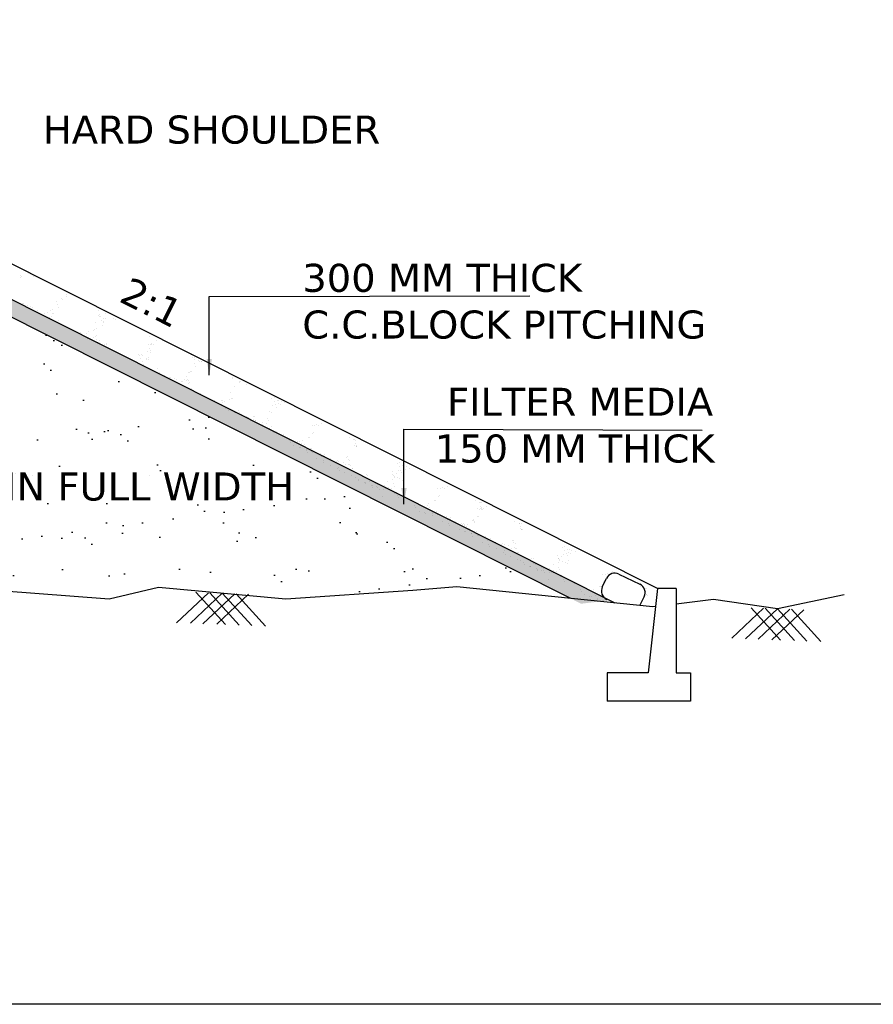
# Model space of a CAD drawing. Header units: feet. Extents: x -7746059455 to -3872629402, y -13315170765 to -6657188523.
# Tile 49 of 52: x -3872700662 to -3872692801, y -6657284339 to -6657275271. Entities that reach past the tile are written whole.
import ezdxf

# ---------------------------------------------------------------- set-up
doc = ezdxf.new("R2010")
doc.units = ezdxf.units.FT
doc.header["$MEASUREMENT"] = 0
doc.layers.add('CHNGE', color=7, linetype='Continuous')
doc.layers.add('TEX', color=6, linetype='Continuous')
doc.styles.get("Standard").update_dxf_attribs({"font": 'verdana.ttf', "height": 264})
doc.dimstyles.new('Copy of ISO-25--------4', dxfattribs={"dimtxt": 200, "dimasz": 150, "dimexe": 300, "dimexo": 300, "dimgap": 0.02, "dimtad": 0, "dimtih": 1, "dimtoh": 1, "dimdec": 0, "dimlfac": 4, "dimdsep": 46, "dimtxsty": 'Standard', "dimcen": 150, "dimclrd": 1, "dimclre": 1, "dimclrt": 1, "dimadec": 0, "dimazin": 0, "dimtfac": 1, "dimtdec": 0, "dimtmove": 2, "dimatfit": 3, "dimfxl": 300, "dimarcsym": 0})

msp = doc.modelspace()

# ---------------------------------------------------------------- hatches: boundary and pattern name
at = {"layer": 'CHNGE'}
h = msp.add_hatch(dxfattribs=at)
h.set_pattern_fill('AR-SAND', color=256, scale=345.31314, style=0)
h.set_pattern_definition([(37.5, (-3870438663.1, -6672936895.36), (-21.752434, 665.357566), [0, -524.875973, 0, -587.032338, 0, -561.133853]), (7.5, (-3870438663.1, -6672936895.4), (611.12715, 974.52412), [0, -283.156775, 0, -473.079002, 0, -181.289399]), (327.5, (-3870439087.8, -6672936895.36), (1075.354106, 1.954146), [0, -172.65657, 0, -621.563652, 0, -811.48588]), (317.5, (-3870439087.8, -6672936895.4), (1038.05502, 303.072905), [0, -86.328285, 0, -407.469506, 0, -466.17274])])
h.paths.add_polyline_path([(-3872704481.869979, -6657280462.655172), (-3872704368.311886, -6657280474.862944), (-3872704289.570938, -6657280514.171195), (-3872703265.062861, -6657280471.014459), (-3872702199.297118, -6657280513.023633), (-3872702173.464491, -6657280489.421834), (-3872702153.71806, -6657280514.820216), (-3872701476.230677, -6657280541.524663), (-3872701282.229813, -6657280483.416476), (-3872701169.038592, -6657280507.483094), (-3872699838.318086, -6657280605.943777), (-3872699382.314722, -6657280499.771447), (-3872698210.857769, -6657280605.943777), (-3872697208.348921, -6657280540.055998), (-3872697200.339897, -6657280532.738605), (-3872697195.316772, -6657280539.199488), (-3872697041.753202, -6657280529.106844), (-3872696636.652185, -6657280494.23947), (-3872695587.481674, -6657280601.347778), (-3872701898.854949, -6657277428.428459), (-3872702867.307646, -6657277399.374878), (-3872702867.307646, -6657277368.961904), (-3872706104.618336, -6657277271.842581), (-3872709341.929028, -6657277368.961904), (-3872709341.929028, -6657277399.374878), (-3872710310.381724, -6657277428.428459), (-3872716717.286203, -6657280649.37422), (-3872716477.21752, -6657280678.604572), (-3872714671.284523, -6657280494.23947), (-3872714266.183509, -6657280529.106844), (-3872713097.078939, -6657280605.943777), (-3872711925.621986, -6657280499.771447), (-3872711469.618623, -6657280605.943777), (-3872710138.898115, -6657280507.483094), (-3872710025.706895, -6657280483.416476), (-3872709831.706032, -6657280541.524663), (-3872709644.904839, -6657280534.161542), (-3872709634.523753, -6657280524.676933), (-3872709627.677707, -6657280533.482502), (-3872708042.873848, -6657280471.014459), (-3872707018.365771, -6657280514.171195), (-3872706939.624823, -6657280474.862944), (-3872706826.066729, -6657280462.655172), (-3872705653.968354, -6657280509.371883)])
h.paths.add_polyline_path([(-3872707500.292832, -6657279492.748817), (-3872704345.233642, -6657279492.748817), (-3872704345.233642, -6657279754.47228), (-3872707500.292832, -6657279754.47228)], flags=24)
h.paths.add_polyline_path([(-3872707956.570441, -6657277485.917349), (-3872703437.686174, -6657277485.917349), (-3872703437.686174, -6657277787.350577), (-3872707956.570441, -6657277787.350577)], flags=24)
h.paths.add_polyline_path([(-3872707945.438535, -6657277795.496443), (-3872703652.987074, -6657277795.496443), (-3872703652.987074, -6657278101.286542), (-3872707945.438535, -6657278101.286542)], flags=24)
h.paths.add_polyline_path([(-3872707956.570441, -6657278210.542853), (-3872703749.015718, -6657278210.542853), (-3872703749.015718, -6657278511.976078), (-3872707956.570441, -6657278511.976078)], flags=24)
h.paths.add_polyline_path([(-3872707956.570441, -6657278586.8825), (-3872703624.907139, -6657278586.8825), (-3872703624.907139, -6657278849.850778), (-3872707956.570441, -6657278849.850778)], flags=24)
h = msp.add_hatch(dxfattribs=at)
h.set_pattern_fill('AR-SAND', color=256, scale=86.328285, style=0)
h.set_pattern_definition([(142.5, (-3874973546.15, -6672936895.36), (5.4381086, 166.3393916), [0, -131.2189933, 0, -146.7580846, 0, -140.2834632]), (172.5, (-3874973546.15, -6672936895.36), (-152.781788, 243.63103), [0, -70.7891938, 0, -118.2697505, 0, -45.3223497]), (212.5, (-3874973439.96, -6672936895.36), (-268.8385264, 0.4885364), [0, -43.1641425, 0, -155.3909131, 0, -202.8714699]), (222.5, (-3874973439.96, -6672936895.36), (-259.5137545, 75.7682264), [0, -21.5820713, 0, -101.8673764, 0, -116.5431848])])
h.paths.add_polyline_path([(-3872701898.854949, -6657277428.428459), (-3872702867.307646, -6657277399.374878), (-3872702867.307646, -6657277252.550772), (-3872701861.971327, -6657277282.710858), (-3872695228.9191, -6657280617.347972), (-3872695491.950469, -6657280649.37422)])

# ---------------------------------------------------------------- linework, layer by layer
at = {"layer": 'CHNGE', "color": 31}
for p, q in [((-3872694787.817161, -6657280510.583101), (-3872701788.204084, -6657276991.275665)), ((-3872695177.48926, -6657280643.203326), (-3872701889.785359, -6657277268.727909)), ((-3872695587.481674, -6657280601.347791), (-3872701898.854949, -6657277428.42847)), ((-3872700582.247344, -6657277610.537933), (-3872700582.247344, -6657277610.537933)), ((-3872700536.745611, -6657277635.496958), (-3872700536.745611, -6657277635.496958)), ((-3872700274.141845, -6657277834.999178), (-3872700274.141845, -6657277834.999178)), ((-3872700263.766978, -6657277847.807693), (-3872700263.766978, -6657277847.807693)), ((-3872700234.505908, -6657277799.31869), (-3872700234.505908, -6657277799.31869)), ((-3872700226.235559, -6657277820.416797), (-3872700226.235559, -6657277820.416797)), ((-3872700559.667078, -6657277913.725766), (-3872700559.667078, -6657277913.725766)), ((-3872700542.110404, -6657277925.415132), (-3872700542.110404, -6657277925.415132)), ((-3872700358.07015, -6657277937.692209), (-3872700358.07015, -6657277937.692209)), ((-3872700325.36036, -6657277866.38963), (-3872700325.36036, -6657277866.38963)), ((-3872700317.139392, -6657277892.120254), (-3872700317.139392, -6657277892.120254)), ((-3872700304.221893, -6657277925.073491), (-3872700304.221893, -6657277925.073491)), ((-3872700496.510664, -6657277948.46032), (-3872700496.510664, -6657277948.46032)), ((-3872700432.193091, -6657277975.51259), (-3872700432.193091, -6657277975.51259)), ((-3872700408.437053, -6657277962.819036), (-3872700408.437053, -6657277962.819036)), ((-3872700386.855378, -6657278017.875052), (-3872700386.855378, -6657278017.875052)), ((-3872700378.699075, -6657277950.14027), (-3872700378.699075, -6657277950.14027)), ((-3872700368.55286, -6657278007.046192), (-3872700368.55286, -6657278007.046192)), ((-3872700361.263278, -6657277976.270815), (-3872700361.263278, -6657277976.270815)), ((-3872700351.035582, -6657277979.711837), (-3872700351.035582, -6657277979.711837)), ((-3872699936.913357, -6657277951.285292), (-3872699936.913357, -6657277951.285292)), ((-3872699935.889604, -6657277997.423776), (-3872699935.889604, -6657277997.423776)), ((-3872699925.661907, -6657278000.864798), (-3872699925.661907, -6657278000.864798)), ((-3872699923.995857, -6657277984.238523), (-3872699923.995857, -6657277984.238523)), ((-3872699915.725509, -6657278005.336634), (-3872699915.725509, -6657278005.336634)), ((-3872699891.913407, -6657278021.64004), (-3872699891.913407, -6657278021.64004)), ((-3872699870.432335, -6657278019.446321), (-3872699870.432335, -6657278019.446321)), ((-3872699868.050949, -6657277981.023581), (-3872699868.050949, -6657277981.023581)), ((-3872699799.832468, -6657278018.209903), (-3872699799.832468, -6657278018.209903)), ((-3872699780.882889, -6657278028.539437), (-3872699780.882889, -6657278028.539437)), ((-3872700305.396446, -6657278041.780753), (-3872700305.396446, -6657278041.780753)), ((-3872699966.036348, -6657278059.460426), (-3872699966.036348, -6657278059.460426)), ((-3872699954.609993, -6657278113.085875), (-3872699954.609993, -6657278113.085875)), ((-3872699911.304814, -6657278039.937019), (-3872699911.304814, -6657278039.937019)), ((-3872699901.718771, -6657278086.51269), (-3872699901.718771, -6657278086.51269)), ((-3872699894.143836, -6657278060.392653), (-3872699894.143836, -6657278060.392653)), ((-3872699892.355238, -6657278050.266557), (-3872699892.355238, -6657278050.266557)), ((-3872700097.927001, -6657278147.738873), (-3872700097.927001, -6657278147.738873)), ((-3872700049.964653, -6657278162.153456), (-3872700049.964653, -6657278162.153456)), ((-3872700038.787651, -6657278206.725431), (-3872700038.787651, -6657278206.725431)), ((-3872700026.236913, -6657278142.269602), (-3872700026.236913, -6657278142.269602)), ((-3872699986.324421, -6657278193.687059), (-3872699986.324421, -6657278193.687059)), ((-3872699985.441494, -6657278131.091434), (-3872699985.441494, -6657278131.091434)), ((-3872699975.841712, -6657278124.333071), (-3872699975.841712, -6657278124.333071)), ((-3872699963.859821, -6657278186.147449), (-3872699963.859821, -6657278186.147449)), ((-3872699958.018429, -6657278179.455924), (-3872699958.018429, -6657278179.455924)), ((-3872699515.62657, -6657278133.123737), (-3872699515.62657, -6657278133.123737)), ((-3872699496.676992, -6657278143.45327), (-3872699496.676992, -6657278143.45327)), ((-3872699464.866566, -6657278192.395515), (-3872699464.866566, -6657278192.395515)), ((-3872699407.613971, -6657278192.002077), (-3872699407.613971, -6657278192.002077)), ((-3872699990.512915, -6657278222.967059), (-3872699990.512915, -6657278222.967059)), ((-3872699980.285217, -6657278226.408085), (-3872699980.285217, -6657278226.408085)), ((-3872699950.942324, -6657278219.100687), (-3872699950.942324, -6657278219.100687)), ((-3872699942.671975, -6657278240.198797), (-3872699942.671975, -6657278240.198797)), ((-3872699925.055646, -6657278244.989605), (-3872699925.055646, -6657278244.989605)), ((-3872699923.168007, -6657278228.421617), (-3872699923.168007, -6657278228.421617)), ((-3872699876.78091, -6657278261.231234), (-3872699876.78091, -6657278261.231234)), ((-3872699866.553214, -6657278264.672254), (-3872699866.553214, -6657278264.672254)), ((-3872699858.850431, -6657278255.473886), (-3872699858.850431, -6657278255.473886)), ((-3872699475.833092, -6657278264.950456), (-3872699475.833092, -6657278264.950456)), ((-3872699475.658967, -6657278264.161658), (-3872699475.658967, -6657278264.161658)), ((-3872699462.741474, -6657278297.114894), (-3872699462.741474, -6657278297.114894)), ((-3872699457.164424, -6657278262.969185), (-3872699457.164424, -6657278262.969185)), ((-3872699450.867839, -6657278250.915519), (-3872699450.867839, -6657278250.915519)), ((-3872699446.936727, -6657278266.410211), (-3872699446.936727, -6657278266.410211)), ((-3872699431.918259, -6657278261.245055), (-3872699431.918259, -6657278261.245055)), ((-3872699401.710152, -6657278227.130073), (-3872699401.710152, -6657278227.130073)), ((-3872699565.799934, -6657278353.248101), (-3872699565.799934, -6657278353.248101)), ((-3872699559.7614, -6657278367.643488), (-3872699559.7614, -6657278367.643488)), ((-3872699545.374957, -6657278389.91646), (-3872699545.374957, -6657278389.91646)), ((-3872699541.342084, -6657278356.608744), (-3872699541.342084, -6657278356.608744)), ((-3872699531.114385, -6657278360.049766), (-3872699531.114385, -6657278360.049766)), ((-3872699497.581452, -6657278390.434422), (-3872699497.581452, -6657278390.434422)), ((-3872699485.638457, -6657278329.823105), (-3872699485.638457, -6657278329.823105)), ((-3872699475.884814, -6657278378.63129), (-3872699475.884814, -6657278378.63129)), ((-3872699454.471123, -6657278318.213003), (-3872699454.471123, -6657278318.213003)), ((-3872699454.327586, -6657278331.520983), (-3872699454.327586, -6657278331.520983)), ((-3872699082.515436, -6657278356.279933), (-3872699082.515436, -6657278356.279933)), ((-3872699074.245086, -6657278377.378044), (-3872699074.245086, -6657278377.378044)), ((-3872699055.151811, -6657278384.131411), (-3872699055.151811, -6657278384.131411)), ((-3872699532.457457, -6657278422.869694), (-3872699532.457457, -6657278422.869694)), ((-3872699524.18711, -6657278443.967802), (-3872699524.18711, -6657278443.967802)), ((-3872699496.121169, -6657278399.177092), (-3872699496.121169, -6657278399.177092)), ((-3872699478.631874, -6657278400.763956), (-3872699478.631874, -6657278400.763956)), ((-3872699390.119931, -6657278482.376381), (-3872699390.119931, -6657278482.376381)), ((-3872699052.663413, -6657278432.434056), (-3872699052.663413, -6657278432.434056)), ((-3872699050.511141, -6657278399.784245), (-3872699050.511141, -6657278399.784245)), ((-3872699039.745916, -6657278465.387292), (-3872699039.745916, -6657278465.387292)), ((-3872699019.481714, -6657278413.770935), (-3872699019.481714, -6657278413.770935)), ((-3872699002.236404, -6657278416.025873), (-3872699002.236404, -6657278416.025873)), ((-3872698992.008704, -6657278419.466895), (-3872698992.008704, -6657278419.466895)), ((-3872698986.933329, -6657278421.317732), (-3872698986.933329, -6657278421.317732)), ((-3872699379.129889, -6657278530.317905), (-3872699379.129889, -6657278530.317905)), ((-3872699377.202432, -6657278515.329617), (-3872699377.202432, -6657278515.329617)), ((-3872699332.598461, -6657278548.799191), (-3872699332.598461, -6657278548.799191)), ((-3872699284.323727, -6657278565.040815), (-3872699284.323727, -6657278565.040815)), ((-3872699274.096025, -6657278568.481841), (-3872699274.096025, -6657278568.481841)), ((-3872699234.864904, -6657278574.836299), (-3872699234.864904, -6657278574.836299)), ((-3872699122.3794, -6657278558.188859), (-3872699122.3794, -6657278558.188859)), ((-3872699103.41002, -6657278516.46397), (-3872699103.41002, -6657278516.46397)), ((-3872699101.865425, -6657278523.650313), (-3872699101.865425, -6657278523.650313)), ((-3872699086.414062, -6657278509.66543), (-3872699086.414062, -6657278509.66543)), ((-3872699076.186365, -6657278513.106455), (-3872699076.186365, -6657278513.106455)), ((-3872698702.689648, -6657278576.260741), (-3872698702.689648, -6657278576.260741)), ((-3872698700.409689, -6657278565.677245), (-3872698700.409689, -6657278565.677245)), ((-3872699251.6559, -6657278592.104731), (-3872699251.6559, -6657278592.104731)), ((-3872699221.947407, -6657278607.789531), (-3872699221.947407, -6657278607.789531)), ((-3872699218.866456, -6657278587.063362), (-3872699218.866456, -6657278587.063362)), ((-3872699188.015671, -6657278623.638334), (-3872699188.015671, -6657278623.638334)), ((-3872699170.591718, -6657278603.30499), (-3872699170.591718, -6657278603.30499)), ((-3872699160.364021, -6657278606.74601), (-3872699160.364021, -6657278606.74601)), ((-3872699145.119292, -6657278582.563755), (-3872699145.119292, -6657278582.563755)), ((-3872699126.169712, -6657278592.893289), (-3872699126.169712, -6657278592.893289)), ((-3872699124.859257, -6657278658.372892), (-3872699124.859257, -6657278658.372892)), ((-3872699113.892728, -6657278585.817956), (-3872699113.892728, -6657278585.817956)), ((-3872699109.461902, -6657278591.142093), (-3872699109.461902, -6657278591.142093)), ((-3872699105.134452, -6657278625.327533), (-3872699105.134452, -6657278625.327533)), ((-3872699101.191552, -6657278612.240202), (-3872699101.191552, -6657278612.240202)), ((-3872699079.609879, -6657278667.296217), (-3872699079.609879, -6657278667.296217)), ((-3872698679.760776, -6657278646.48049), (-3872698679.760776, -6657278646.48049)), ((-3872698637.253274, -6657278600.411801), (-3872698637.253274, -6657278600.411801)), ((-3872698634.471165, -6657278613.447065), (-3872698634.471165, -6657278613.447065)), ((-3872698629.667858, -6657278600.706455), (-3872698629.667858, -6657278600.706455)), ((-3872698572.935699, -6657278627.464067), (-3872698572.935699, -6657278627.464067)), ((-3872699060.541682, -6657278685.425163), (-3872699060.541682, -6657278685.425163)), ((-3872698996.901452, -6657278716.958769), (-3872698996.901452, -6657278716.958769)), ((-3872698721.181579, -6657278703.104834), (-3872698721.181579, -6657278703.104834)), ((-3872698715.663699, -6657278756.361678), (-3872698715.663699, -6657278756.361678)), ((-3872698318.181252, -6657278752.318106), (-3872698318.181252, -6657278752.318106)), ((-3872698924.354854, -6657278759.756135), (-3872698924.354854, -6657278759.756135)), ((-3872698869.427464, -6657278778.745597), (-3872698869.427464, -6657278778.745597)), ((-3872698805.787234, -6657278810.2792), (-3872698805.787234, -6657278810.2792)), ((-3872698798.95185, -6657278776.061932), (-3872698798.95185, -6657278776.061932)), ((-3872698792.657125, -6657278774.693084), (-3872698792.657125, -6657278774.693084)), ((-3872698790.681499, -6657278797.160041), (-3872698790.681499, -6657278797.160041)), ((-3872698773.707549, -6657278785.022619), (-3872698773.707549, -6657278785.022619)), ((-3872698742.63082, -6657278845.013758), (-3872698742.63082, -6657278845.013758)), ((-3872698731.664293, -6657278772.458817), (-3872698731.664293, -6657278772.458817)), ((-3872698705.435999, -6657278759.802698), (-3872698705.435999, -6657278759.802698)), ((-3872698338.56476, -6657278761.273006), (-3872698338.56476, -6657278761.273006)), ((-3872698329.147778, -6657278824.873046), (-3872698329.147778, -6657278824.873046)), ((-3872698319.157807, -6657278785.626292), (-3872698319.157807, -6657278785.626292)), ((-3872698306.240309, -6657278818.57953), (-3872698306.240309, -6657278818.57953)), ((-3872698297.96996, -6657278839.677634), (-3872698297.96996, -6657278839.677634)), ((-3872698290.290024, -6657278777.514631), (-3872698290.290024, -6657278777.514631)), ((-3872698282.009003, -6657278805.576391), (-3872698282.009003, -6657278805.576391)), ((-3872698280.062325, -6657278780.955655), (-3872698280.062325, -6657278780.955655)), ((-3872698263.059425, -6657278815.905928), (-3872698263.059425, -6657278815.905928)), ((-3872698255.024838, -6657278787.052664), (-3872698255.024838, -6657278787.052664)), ((-3872698224.832754, -6657278799.537177), (-3872698224.832754, -6657278799.537177)), ((-3872698769.099829, -6657278852.216056), (-3872698769.099829, -6657278852.216056)), ((-3872698734.384086, -6657278872.023778), (-3872698734.384086, -6657278872.023778)), ((-3872698686.10935, -6657278888.265405), (-3872698686.10935, -6657278888.265405)), ((-3872698675.881652, -6657278891.706428), (-3872698675.881652, -6657278891.706428)), ((-3872698643.696827, -6657278868.52185), (-3872698643.696827, -6657278868.52185)), ((-3872698635.426476, -6657278889.619961), (-3872698635.426476, -6657278889.619961)), ((-3872698620.652081, -6657278910.287948), (-3872698620.652081, -6657278910.287948)), ((-3872698614.673014, -6657278903.599634), (-3872698614.673014, -6657278903.599634)), ((-3872698572.377347, -6657278926.529577), (-3872698572.377347, -6657278926.529577)), ((-3872698562.149646, -6657278929.970598), (-3872698562.149646, -6657278929.970598)), ((-3872698551.516601, -6657278938.334188), (-3872698551.516601, -6657278938.334188)), ((-3872698508.413446, -6657278929.636091), (-3872698508.413446, -6657278929.636091)), ((-3872698501.359299, -6657278928.028535), (-3872698501.359299, -6657278928.028535)), ((-3872698364.239985, -6657278874.595214), (-3872698364.239985, -6657278874.595214)), ((-3872698338.953144, -6657278889.745702), (-3872698338.953144, -6657278889.745702)), ((-3872698506.920074, -6657278948.552123), (-3872698506.920074, -6657278948.552123)), ((-3872698488.441801, -6657278960.98177), (-3872698488.441801, -6657278960.98177)), ((-3872698487.199024, -6657278965.386459), (-3872698487.199024, -6657278965.386459)), ((-3872698480.171451, -6657278982.079878), (-3872698480.171451, -6657278982.079878)), ((-3872698423.558793, -6657278996.92006), (-3872698423.558793, -6657278996.92006)), ((-3872698421.245386, -6657278977.151948), (-3872698421.245386, -6657278977.151948)), ((-3872698393.188072, -6657278986.816291), (-3872698393.188072, -6657278986.816291)), ((-3872698375.956295, -6657278944.334329), (-3872698375.956295, -6657278944.334329)), ((-3872698367.685945, -6657278965.432438), (-3872698367.685945, -6657278965.432438)), ((-3872698346.104274, -6657279020.488453), (-3872698346.104274, -6657279020.488453)), ((-3872697967.814396, -6657279007.969253), (-3872697967.814396, -6657279007.969253)), ((-3872697946.919341, -6657279011.513909), (-3872697946.919341, -6657279011.513909)), ((-3872697929.546841, -6657278997.705721), (-3872697929.546841, -6657278997.705721)), ((-3872697910.597261, -6657279008.035258), (-3872697910.597261, -6657279008.035258)), ((-3872697883.244752, -6657278986.851928), (-3872697883.244752, -6657278986.851928)), ((-3872698360.402381, -6657279031.654619), (-3872698360.402381, -6657279031.654619)), ((-3872698333.186774, -6657279053.441688), (-3872698333.186774, -6657279053.441688)), ((-3872698324.916424, -6657279074.539796), (-3872698324.916424, -6657279074.539796)), ((-3872698296.084806, -6657279058.706892), (-3872698296.084806, -6657279058.706892)), ((-3872698232.444574, -6657279090.240498), (-3872698232.444574, -6657279090.240498)), ((-3872698003.71732, -6657279117.850438), (-3872698003.71732, -6657279117.850438)), ((-3872697993.489618, -6657279121.291459), (-3872697993.489618, -6657279121.291459)), ((-3872697965.878235, -6657279079.65349), (-3872697965.878235, -6657279079.65349)), ((-3872697956.724704, -6657279076.386562), (-3872697956.724704, -6657279076.386562)), ((-3872698177.931748, -6657279145.901609), (-3872698177.931748, -6657279145.901609)), ((-3872698169.661399, -6657279166.999717), (-3872698169.661399, -6657279166.999717)), ((-3872698136.169713, -6657279195.248367), (-3872698136.169713, -6657279195.248367)), ((-3872698104.970585, -6657279152.027326), (-3872698104.970585, -6657279152.027326)), ((-3872698087.894975, -6657279211.489991), (-3872698087.894975, -6657279211.489991)), ((-3872698087.732803, -6657279158.951748), (-3872698087.732803, -6657279158.951748)), ((-3872698068.783224, -6657279169.281279), (-3872698068.783224, -6657279169.281279)), ((-3872698057.175893, -6657279150.352276), (-3872698057.175893, -6657279150.352276)), ((-3872698041.330354, -6657279183.560927), (-3872698041.330354, -6657279183.560927)), ((-3872698035.594222, -6657279205.408294), (-3872698035.594222, -6657279205.408294)), ((-3872697626.618379, -6657279122.761765), (-3872697626.618379, -6657279122.761765)), ((-3872697585.652198, -6657279138.818528), (-3872697585.652198, -6657279138.818528)), ((-3872697578.343643, -6657279139.003394), (-3872697578.343643, -6657279139.003394)), ((-3872697577.084677, -6657279189.835053), (-3872697577.084677, -6657279189.835053)), ((-3872697572.734699, -6657279171.771767), (-3872697572.734699, -6657279171.771767)), ((-3872697568.115943, -6657279142.444413), (-3872697568.115943, -6657279142.444413)), ((-3872697564.690902, -6657279198.154777), (-3872697564.690902, -6657279198.154777)), ((-3872697564.464352, -6657279192.869872), (-3872697564.464352, -6657279192.869872)), ((-3872697558.1351, -6657279200.164588), (-3872697558.1351, -6657279200.164588)), ((-3872698077.667278, -6657279214.931013), (-3872698077.667278, -6657279214.931013)), ((-3872698022.676724, -6657279238.361526), (-3872698022.676724, -6657279238.361526)), ((-3872698022.437706, -6657279233.512537), (-3872698022.437706, -6657279233.512537)), ((-3872698014.406375, -6657279259.459639), (-3872698014.406375, -6657279259.459639)), ((-3872697979.720206, -6657279217.83009), (-3872697979.720206, -6657279217.83009)), ((-3872697978.173943, -6657279218.295485), (-3872697978.173943, -6657279218.295485)), ((-3872697974.16297, -6657279249.754164), (-3872697974.16297, -6657279249.754164)), ((-3872697963.935272, -6657279253.195189), (-3872697963.935272, -6657279253.195189)), ((-3872697908.705699, -6657279271.776711), (-3872697908.705699, -6657279271.776711)), ((-3872697892.552143, -6657279265.345947), (-3872697892.552143, -6657279265.345947)), ((-3872697880.339196, -6657279297.868212), (-3872697880.339196, -6657279297.868212)), ((-3872697860.430966, -6657279288.018334), (-3872697860.430966, -6657279288.018334)), ((-3872697850.216136, -6657279276.881359), (-3872697850.216136, -6657279276.881359)), ((-3872697850.203268, -6657279291.459358), (-3872697850.203268, -6657279291.459358)), ((-3872697648.619209, -6657279300.847802), (-3872697648.619209, -6657279300.847802)), ((-3872697642.450689, -6657279297.526567), (-3872697642.450689, -6657279297.526567)), ((-3872697924.339077, -6657279314.701738), (-3872697924.339077, -6657279314.701738)), ((-3872697867.421699, -6657279330.821445), (-3872697867.421699, -6657279330.821445)), ((-3872697861.182663, -6657279349.436297), (-3872697861.182663, -6657279349.436297)), ((-3872697803.489123, -6657279313.894752), (-3872697803.489123, -6657279313.894752)), ((-3872697796.865089, -6657279376.488569), (-3872697796.865089, -6657279376.488569)), ((-3872697746.665843, -6657279335.272115), (-3872697746.665843, -6657279335.272115)), ((-3872697736.471261, -6657279329.723534), (-3872697736.471261, -6657279329.723534)), ((-3872697735.270642, -6657279351.081075), (-3872697735.270642, -6657279351.081075)), ((-3872697725.08417, -6657279390.32813), (-3872697725.08417, -6657279390.32813)), ((-3872697722.742149, -6657279338.668184), (-3872697722.742149, -6657279338.668184)), ((-3872697716.321063, -6657279361.410613), (-3872697716.321063, -6657279361.410613)), ((-3872697681.241691, -6657279348.305053), (-3872697681.241691, -6657279348.305053)), ((-3872697659.101918, -6657279370.201792), (-3872697659.101918, -6657279370.201792)), ((-3872697634.180336, -6657279318.624674), (-3872697634.180336, -6657279318.624674)), ((-3872697632.966953, -6657279364.546677), (-3872697632.966953, -6657279364.546677)), ((-3872697623.798292, -6657279329.353959), (-3872697623.798292, -6657279329.353959)), ((-3872697622.739256, -6657279367.987702), (-3872697622.739256, -6657279367.987702)), ((-3872697612.598664, -6657279373.680689), (-3872697612.598664, -6657279373.680689)), ((-3872697184.763393, -6657279361.707212), (-3872697184.763393, -6657279361.707212)), ((-3872697165.356438, -6657279386.060502), (-3872697165.356438, -6657279386.060502)), ((-3872697164.379884, -6657279352.752314), (-3872697164.379884, -6657279352.752314)), ((-3872697136.488656, -6657279377.948838), (-3872697136.488656, -6657279377.948838)), ((-3872697126.260957, -6657279381.389863), (-3872697126.260957, -6657279381.389863)), ((-3872697101.223471, -6657279387.486872), (-3872697101.223471, -6657279387.486872)), ((-3872697733.224857, -6657279408.022174), (-3872697733.224857, -6657279408.022174)), ((-3872697712.166672, -6657279423.281363), (-3872697712.166672, -6657279423.281363)), ((-3872697670.068443, -6657279442.756728), (-3872697670.068443, -6657279442.756728)), ((-3872697627.258043, -6657279409.959419), (-3872697627.258043, -6657279409.959419)), ((-3872697605.75087, -6657279469.809002), (-3872697605.75087, -6657279469.809002)), ((-3872697599.681167, -6657279406.633923), (-3872697599.681167, -6657279406.633923)), ((-3872697595.945503, -6657279404.936345), (-3872697595.945503, -6657279404.936345)), ((-3872697591.410816, -6657279427.732035), (-3872697591.410816, -6657279427.732035)), ((-3872697569.829146, -6657279482.788048), (-3872697569.829146, -6657279482.788048)), ((-3872697559.039559, -6657279447.145741), (-3872697559.039559, -6657279447.145741)), ((-3872697467.987698, -6657279463.522223), (-3872697467.987698, -6657279463.522223)), ((-3872697457.343639, -6657279466.140609), (-3872697457.343639, -6657279466.140609)), ((-3872697232.372628, -6657279432.845728), (-3872697232.372628, -6657279432.845728)), ((-3872697228.082266, -6657279462.569845), (-3872697228.082266, -6657279462.569845)), ((-3872697219.455132, -6657279465.798965), (-3872697219.455132, -6657279465.798965)), ((-3872697210.438616, -6657279475.029424), (-3872697210.438616, -6657279475.029424)), ((-3872697192.267828, -6657279449.668288), (-3872697192.267828, -6657279449.668288)), ((-3872697175.34641, -6657279425.307256), (-3872697175.34641, -6657279425.307256)), ((-3872697152.43894, -6657279419.013738), (-3872697152.43894, -6657279419.013738)), ((-3872697144.168592, -6657279440.111845), (-3872697144.168592, -6657279440.111845)), ((-3872697128.627598, -6657279481.201891), (-3872697128.627598, -6657279481.201891)), ((-3872697128.207638, -6657279406.010602), (-3872697128.207638, -6657279406.010602)), ((-3872697109.258057, -6657279416.340135), (-3872697109.258057, -6657279416.340135)), ((-3872697071.031386, -6657279399.971385), (-3872697071.031386, -6657279399.971385)), ((-3872697542.11064, -6657279501.342605), (-3872697542.11064, -6657279501.342605)), ((-3872697537.955338, -6657279518.472952), (-3872697537.955338, -6657279518.472952)), ((-3872697489.680602, -6657279534.714583), (-3872697489.680602, -6657279534.714583)), ((-3872697479.452903, -6657279538.155602), (-3872697479.452903, -6657279538.155602)), ((-3872697478.954226, -6657279536.077162), (-3872697478.954226, -6657279536.077162)), ((-3872697451.026964, -6657279506.024084), (-3872697451.026964, -6657279506.024084)), ((-3872697444.426139, -6657279499.093845), (-3872697444.426139, -6657279499.093845)), ((-3872697436.155792, -6657279520.191954), (-3872697436.155792, -6657279520.191954)), ((-3872697424.223332, -6657279556.737127), (-3872697424.223332, -6657279556.737127)), ((-3872697414.63665, -6657279563.129434), (-3872697414.63665, -6657279563.129434)), ((-3872697382.808478, -6657279543.210404), (-3872697382.808478, -6657279543.210404)), ((-3872697375.948596, -6657279572.978752), (-3872697375.948596, -6657279572.978752)), ((-3872697363.858901, -6657279553.539942), (-3872697363.858901, -6657279553.539942)), ((-3872697302.088614, -6657279558.600527), (-3872697302.088614, -6657279558.600527)), ((-3872697271.336131, -6657279521.483285), (-3872697271.336131, -6657279521.483285)), ((-3872697226.313668, -6657279501.361738), (-3872697226.313668, -6657279501.361738)), ((-3872697222.154927, -6657279544.768537), (-3872697222.154927, -6657279544.768537)), ((-3872697213.884579, -6657279565.866645), (-3872697213.884579, -6657279565.866645)), ((-3872697211.184779, -6657279486.897073), (-3872697211.184779, -6657279486.897073)), ((-3872697185.151775, -6657279490.179907), (-3872697185.151775, -6657279490.179907)), ((-3872697159.863782, -6657279499.756169), (-3872697159.863782, -6657279499.756169)), ((-3872697140.914204, -6657279510.085703), (-3872697140.914204, -6657279510.085703)), ((-3872696725.149271, -6657279565.85018), (-3872696725.149271, -6657279565.85018)), ((-3872697414.57412, -6657279575.247969), (-3872697414.57412, -6657279575.247969)), ((-3872697365.720898, -6657279576.419773), (-3872697365.720898, -6657279576.419773)), ((-3872697350.996418, -6657279594.663038), (-3872697350.996418, -6657279594.663038)), ((-3872697318.049746, -6657279661.002192), (-3872697318.049746, -6657279661.002192)), ((-3872697310.491328, -6657279595.001295), (-3872697310.491328, -6657279595.001295)), ((-3872697289.171116, -6657279591.553765), (-3872697289.171116, -6657279591.553765)), ((-3872697269.757428, -6657279597.35427), (-3872697269.757428, -6657279597.35427)), ((-3872697267.444021, -6657279577.586157), (-3872697267.444021, -6657279577.586157)), ((-3872697239.386704, -6657279587.250498), (-3872697239.386704, -6657279587.250498)), ((-3872697206.601016, -6657279632.088827), (-3872697206.601016, -6657279632.088827)), ((-3872697192.302904, -6657279620.92266), (-3872697192.302904, -6657279620.92266)), ((-3872697179.385407, -6657279653.875894), (-3872697179.385407, -6657279653.875894)), ((-3872697142.283439, -6657279659.141101), (-3872697142.283439, -6657279659.141101)), ((-3872696809.718916, -6657279586.9675), (-3872696809.718916, -6657279586.9675)), ((-3872696807.782756, -6657279658.651742), (-3872696807.782756, -6657279658.651742)), ((-3872696798.629227, -6657279655.384812), (-3872696798.629227, -6657279655.384812)), ((-3872696788.82386, -6657279590.51216), (-3872696788.82386, -6657279590.51216)), ((-3872696771.451361, -6657279576.703976), (-3872696771.451361, -6657279576.703976)), ((-3872696752.501781, -6657279587.033506), (-3872696752.501781, -6657279587.033506)), ((-3872697171.115057, -6657279674.974006), (-3872697171.115057, -6657279674.974006)), ((-3872697078.643209, -6657279690.674704), (-3872697078.643209, -6657279690.674704)), ((-3872697024.130382, -6657279746.335816), (-3872697024.130382, -6657279746.335816)), ((-3872696951.16922, -6657279752.461531), (-3872696951.16922, -6657279752.461531)), ((-3872696910.687743, -6657279748.279531), (-3872696910.687743, -6657279748.279531)), ((-3872696899.080414, -6657279729.350526), (-3872696899.080414, -6657279729.350526)), ((-3872696845.621839, -6657279696.848691), (-3872696845.621839, -6657279696.848691)), ((-3872696835.394139, -6657279700.289708), (-3872696835.394139, -6657279700.289708)), ((-3872696468.522898, -6657279701.760015), (-3872696468.522898, -6657279701.760015)), ((-3872696427.556717, -6657279717.816781), (-3872696427.556717, -6657279717.816781)), ((-3872696420.248161, -6657279718.001645), (-3872696420.248161, -6657279718.001645)), ((-3872696414.639221, -6657279750.770018), (-3872696414.639221, -6657279750.770018)), ((-3872696410.020466, -6657279721.442667), (-3872696410.020466, -6657279721.442667)), ((-3872696359.455227, -6657279755.44854), (-3872696359.455227, -6657279755.44854)), ((-3872697015.860034, -6657279767.433924), (-3872697015.860034, -6657279767.433924)), ((-3872696982.368346, -6657279795.682573), (-3872696982.368346, -6657279795.682573)), ((-3872696934.093606, -6657279811.924203), (-3872696934.093606, -6657279811.924203)), ((-3872696933.931435, -6657279759.385955), (-3872696933.931435, -6657279759.385955)), ((-3872696923.865911, -6657279815.365226), (-3872696923.865911, -6657279815.365226)), ((-3872696883.234875, -6657279762.55918), (-3872696883.234875, -6657279762.55918)), ((-3872696877.498741, -6657279784.406542), (-3872696877.498741, -6657279784.406542)), ((-3872696864.581245, -6657279817.359776), (-3872696864.581245, -6657279817.359776)), ((-3872696864.342227, -6657279812.510791), (-3872696864.342227, -6657279812.510791)), ((-3872696856.310894, -6657279838.45789), (-3872696856.310894, -6657279838.45789)), ((-3872696821.624725, -6657279796.828342), (-3872696821.624725, -6657279796.828342)), ((-3872696820.078463, -6657279797.293736), (-3872696820.078463, -6657279797.293736)), ((-3872696816.06749, -6657279828.752415), (-3872696816.06749, -6657279828.752415)), ((-3872696805.839793, -6657279832.19344), (-3872696805.839793, -6657279832.19344)), ((-3872696734.456664, -6657279844.344194), (-3872696734.456664, -6657279844.344194)), ((-3872696444.024871, -6657279776.56586), (-3872696444.024871, -6657279776.56586)), ((-3872696432.935179, -6657279844.983172), (-3872696432.935179, -6657279844.983172)), ((-3872696423.129815, -6657279780.11052), (-3872696423.129815, -6657279780.11052)), ((-3872696418.989199, -6657279768.833308), (-3872696418.989199, -6657279768.833308)), ((-3872696406.59542, -6657279777.153024), (-3872696406.59542, -6657279777.153024)), ((-3872696406.36887, -6657279771.868126), (-3872696406.36887, -6657279771.868126)), ((-3872696405.757314, -6657279766.30234), (-3872696405.757314, -6657279766.30234)), ((-3872696400.03962, -6657279779.162835), (-3872696400.03962, -6657279779.162835)), ((-3872696386.807736, -6657279776.631869), (-3872696386.807736, -6657279776.631869)), ((-3872696766.243598, -6657279893.699992), (-3872696766.243598, -6657279893.699992)), ((-3872696750.610221, -6657279850.774961), (-3872696750.610221, -6657279850.774961)), ((-3872696722.243714, -6657279876.86646), (-3872696722.243714, -6657279876.86646)), ((-3872696709.326217, -6657279909.819698), (-3872696709.326217, -6657279909.819698)), ((-3872696703.087183, -6657279928.434548), (-3872696703.087183, -6657279928.434548)), ((-3872696702.335485, -6657279867.016587), (-3872696702.335485, -6657279867.016587)), ((-3872696692.120656, -6657279855.87961), (-3872696692.120656, -6657279855.87961)), ((-3872696692.107786, -6657279870.457609), (-3872696692.107786, -6657279870.457609)), ((-3872696645.393646, -6657279892.893005), (-3872696645.393646, -6657279892.893005)), ((-3872696588.570363, -6657279914.270367), (-3872696588.570363, -6657279914.270367)), ((-3872696581.181061, -6657279920.623933), (-3872696581.181061, -6657279920.623933)), ((-3872696578.375779, -6657279908.721781), (-3872696578.375779, -6657279908.721781)), ((-3872696564.646667, -6657279917.666435), (-3872696564.646667, -6657279917.666435)), ((-3872696563.943278, -6657279927.548356), (-3872696563.943278, -6657279927.548356)), ((-3872696533.38637, -6657279918.948889), (-3872696533.38637, -6657279918.948889)), ((-3872696490.523728, -6657279879.846058), (-3872696490.523728, -6657279879.846058)), ((-3872696484.355206, -6657279876.524816), (-3872696484.355206, -6657279876.524816)), ((-3872696479.927792, -6657279886.447047), (-3872696479.927792, -6657279886.447047)), ((-3872696476.084857, -6657279897.622926), (-3872696476.084857, -6657279897.622926)), ((-3872696469.700093, -6657279889.888069), (-3872696469.700093, -6657279889.888069)), ((-3872696442.08871, -6657279848.250106), (-3872696442.08871, -6657279848.250106)), ((-3872696102.828854, -6657279891.358377), (-3872696102.828854, -6657279891.358377)), ((-3872696061.862673, -6657279907.415145), (-3872696061.862673, -6657279907.415145)), ((-3872696054.554118, -6657279907.600005), (-3872696054.554118, -6657279907.600005)), ((-3872696044.326418, -6657279911.04103), (-3872696044.326418, -6657279911.04103)), ((-3872696612.380187, -6657279963.844977), (-3872696612.380187, -6657279963.844977)), ((-3872696564.105452, -6657279980.086603), (-3872696564.105452, -6657279980.086603)), ((-3872696553.877753, -6657279983.527628), (-3872696553.877753, -6657279983.527628)), ((-3872696544.993701, -6657279937.877892), (-3872696544.993701, -6657279937.877892)), ((-3872696517.540829, -6657279952.15754), (-3872696517.540829, -6657279952.15754)), ((-3872696511.804697, -6657279974.004905), (-3872696511.804697, -6657279974.004905)), ((-3872696498.887198, -6657280006.958141), (-3872696498.887198, -6657280006.958141)), ((-3872696498.648181, -6657280002.109151), (-3872696498.648181, -6657280002.109151)), ((-3872696490.616849, -6657280028.056246), (-3872696490.616849, -6657280028.056246)), ((-3872696455.930681, -6657279986.426699), (-3872696455.930681, -6657279986.426699)), ((-3872696454.384416, -6657279986.892098), (-3872696454.384416, -6657279986.892098)), ((-3872696450.373446, -6657280018.350777), (-3872696450.373446, -6657280018.350777)), ((-3872696440.145748, -6657280021.7918), (-3872696440.145748, -6657280021.7918)), ((-3872696053.295154, -6657279958.431665), (-3872696053.295154, -6657279958.431665)), ((-3872696048.945176, -6657279940.368378), (-3872696048.945176, -6657279940.368378)), ((-3872696040.901375, -6657279966.751385), (-3872696040.901375, -6657279966.751385)), ((-3872696040.674825, -6657279961.466485), (-3872696040.674825, -6657279961.466485)), ((-3872696034.345574, -6657279968.761202), (-3872696034.345574, -6657279968.761202)), ((-3872696400.54955, -6657280083.298352), (-3872696400.54955, -6657280083.298352)), ((-3872696384.916178, -6657280040.373322), (-3872696384.916178, -6657280040.373322)), ((-3872696368.762618, -6657280033.942558), (-3872696368.762618, -6657280033.942558)), ((-3872696356.549671, -6657280066.464823), (-3872696356.549671, -6657280066.464823)), ((-3872696343.632173, -6657280099.418058), (-3872696343.632173, -6657280099.418058)), ((-3872696337.393138, -6657280118.032912), (-3872696337.393138, -6657280118.032912)), ((-3872696336.641438, -6657280056.614951), (-3872696336.641438, -6657280056.614951)), ((-3872696326.426613, -6657280045.477972), (-3872696326.426613, -6657280045.477972)), ((-3872696326.413743, -6657280060.055972), (-3872696326.413743, -6657280060.055972)), ((-3872696279.699599, -6657280082.491365), (-3872696279.699599, -6657280082.491365)), ((-3872696222.87632, -6657280103.868729), (-3872696222.87632, -6657280103.868729)), ((-3872696212.681736, -6657280098.320141), (-3872696212.681736, -6657280098.320141)), ((-3872696198.952624, -6657280107.264798), (-3872696198.952624, -6657280107.264798)), ((-3872696157.452165, -6657280116.901665), (-3872696157.452165, -6657280116.901665)), ((-3872696124.829682, -6657280069.44442), (-3872696124.829682, -6657280069.44442)), ((-3872696118.66116, -6657280066.12318), (-3872696118.66116, -6657280066.12318)), ((-3872696110.390811, -6657280087.221285), (-3872696110.390811, -6657280087.221285)), ((-3872696100.00877, -6657280097.950567), (-3872696100.00877, -6657280097.950567)), ((-3872696273.075563, -6657280145.08518), (-3872696273.075563, -6657280145.08518)), ((-3872696211.481117, -6657280119.677688), (-3872696211.481117, -6657280119.677688)), ((-3872696209.435332, -6657280176.618785), (-3872696209.435332, -6657280176.618785)), ((-3872696201.294645, -6657280158.924742), (-3872696201.294645, -6657280158.924742)), ((-3872696192.531536, -6657280130.007223), (-3872696192.531536, -6657280130.007223)), ((-3872696188.377146, -6657280191.877976), (-3872696188.377146, -6657280191.877976)), ((-3872696135.312392, -6657280138.798406), (-3872696135.312392, -6657280138.798406)), ((-3872696109.177427, -6657280133.143294), (-3872696109.177427, -6657280133.143294)), ((-3872696103.468518, -6657280178.55603), (-3872696103.468518, -6657280178.55603)), ((-3872696098.949732, -6657280136.584313), (-3872696098.949732, -6657280136.584313)), ((-3872696088.809139, -6657280142.277303), (-3872696088.809139, -6657280142.277303)), ((-3872696075.891642, -6657280175.230538), (-3872696075.891642, -6657280175.230538)), ((-3872696072.155978, -6657280173.532962), (-3872696072.155978, -6657280173.532962)), ((-3872696067.621291, -6657280196.328647), (-3872696067.621291, -6657280196.328647)), ((-3872695708.583103, -6657280201.442343), (-3872695708.583103, -6657280201.442343)), ((-3872695660.973866, -6657280130.303826), (-3872695660.973866, -6657280130.303826)), ((-3872695651.556886, -6657280193.903864), (-3872695651.556886, -6657280193.903864)), ((-3872695641.566914, -6657280154.657113), (-3872695641.566914, -6657280154.657113)), ((-3872695640.590359, -6657280121.348927), (-3872695640.590359, -6657280121.348927)), ((-3872695628.649415, -6657280187.610349), (-3872695628.649415, -6657280187.610349)), ((-3872695620.379066, -6657280208.708456), (-3872695620.379066, -6657280208.708456)), ((-3872695612.699132, -6657280146.545455), (-3872695612.699132, -6657280146.545455)), ((-3872695604.41811, -6657280174.607213), (-3872695604.41811, -6657280174.607213)), ((-3872695602.471432, -6657280149.986478), (-3872695602.471432, -6657280149.986478)), ((-3872695585.468533, -6657280184.936747), (-3872695585.468533, -6657280184.936747)), ((-3872695577.433945, -6657280156.083485), (-3872695577.433945, -6657280156.083485)), ((-3872695547.241861, -6657280168.567999), (-3872695547.241861, -6657280168.567999)), ((-3872696146.278921, -6657280211.353344), (-3872696146.278921, -6657280211.353344)), ((-3872696081.961343, -6657280238.405612), (-3872696081.961343, -6657280238.405612)), ((-3872696046.03962, -6657280251.384662), (-3872696046.03962, -6657280251.384662)), ((-3872696035.250035, -6657280215.742355), (-3872696035.250035, -6657280215.742355)), ((-3872696018.321114, -6657280269.939216), (-3872696018.321114, -6657280269.939216)), ((-3872696014.165813, -6657280287.069564), (-3872696014.165813, -6657280287.069564)), ((-3872695944.198173, -6657280232.118835), (-3872695944.198173, -6657280232.118835)), ((-3872695933.554114, -6657280234.73722), (-3872695933.554114, -6657280234.73722)), ((-3872695927.237435, -6657280274.620699), (-3872695927.237435, -6657280274.620699)), ((-3872695920.636614, -6657280267.690454), (-3872695920.636614, -6657280267.690454)), ((-3872695912.366268, -6657280288.788565), (-3872695912.366268, -6657280288.788565)), ((-3872695747.546604, -6657280290.079899), (-3872695747.546604, -6657280290.079899)), ((-3872695704.292743, -6657280231.166459), (-3872695704.292743, -6657280231.166459)), ((-3872695702.524143, -6657280269.958352), (-3872695702.524143, -6657280269.958352)), ((-3872695695.665606, -6657280234.395577), (-3872695695.665606, -6657280234.395577)), ((-3872695687.395256, -6657280255.493683), (-3872695687.395256, -6657280255.493683)), ((-3872695686.649089, -6657280243.626035), (-3872695686.649089, -6657280243.626035)), ((-3872695668.478302, -6657280218.264902), (-3872695668.478302, -6657280218.264902)), ((-3872695661.36225, -6657280258.776517), (-3872695661.36225, -6657280258.776517)), ((-3872695636.074257, -6657280268.35278), (-3872695636.074257, -6657280268.35278)), ((-3872695617.12468, -6657280278.682316), (-3872695617.12468, -6657280278.682316)), ((-3872695604.838071, -6657280249.798503), (-3872695604.838071, -6657280249.798503)), ((-3872695965.891078, -6657280303.311193), (-3872695965.891078, -6657280303.311193)), ((-3872695955.663377, -6657280306.752215), (-3872695955.663377, -6657280306.752215)), ((-3872695955.164701, -6657280304.673771), (-3872695955.164701, -6657280304.673771)), ((-3872695900.433807, -6657280325.333736), (-3872695900.433807, -6657280325.333736)), ((-3872695890.847125, -6657280331.726045), (-3872695890.847125, -6657280331.726045)), ((-3872695890.784593, -6657280343.844581), (-3872695890.784593, -6657280343.844581)), ((-3872695859.018953, -6657280311.807017), (-3872695859.018953, -6657280311.807017)), ((-3872695852.159069, -6657280341.575362), (-3872695852.159069, -6657280341.575362)), ((-3872695841.931372, -6657280345.01639), (-3872695841.931372, -6657280345.01639)), ((-3872695840.069375, -6657280322.136553), (-3872695840.069375, -6657280322.136553)), ((-3872695827.206895, -6657280363.259649), (-3872695827.206895, -6657280363.259649)), ((-3872695786.7018, -6657280363.59791), (-3872695786.7018, -6657280363.59791)), ((-3872695778.299089, -6657280327.197138), (-3872695778.299089, -6657280327.197138)), ((-3872695765.381589, -6657280360.150376), (-3872695765.381589, -6657280360.150376)), ((-3872695745.967903, -6657280365.950885), (-3872695745.967903, -6657280365.950885)), ((-3872695743.654493, -6657280346.182771), (-3872695743.654493, -6657280346.182771)), ((-3872695715.597178, -6657280355.847111), (-3872695715.597178, -6657280355.847111)), ((-3872695698.365403, -6657280313.365151), (-3872695698.365403, -6657280313.365151)), ((-3872695690.095053, -6657280334.463259), (-3872695690.095053, -6657280334.463259)), ((-3872695668.513379, -6657280389.519274), (-3872695668.513379, -6657280389.519274)), ((-3872695290.223503, -6657280377.00007), (-3872695290.223503, -6657280377.00007)), ((-3872695269.328446, -6657280380.544728), (-3872695269.328446, -6657280380.544728)), ((-3872695251.95595, -6657280366.736543), (-3872695251.95595, -6657280366.736543)), ((-3872695233.00637, -6657280377.066077), (-3872695233.00637, -6657280377.066077)), ((-3872695205.653859, -6657280355.882749), (-3872695205.653859, -6657280355.882749)), ((-3872695143.316261, -6657280376.144528), (-3872694950.644506, -6657280469.438051)), ((-3872695794.260221, -6657280429.598804), (-3872695794.260221, -6657280429.598804)), ((-3872695682.811488, -6657280400.685442), (-3872695682.811488, -6657280400.685442)), ((-3872695655.595881, -6657280422.472509), (-3872695655.595881, -6657280422.472509)), ((-3872695647.325532, -6657280443.570616), (-3872695647.325532, -6657280443.570616)), ((-3872695618.493915, -6657280427.737713), (-3872695618.493915, -6657280427.737713)), ((-3872695554.853683, -6657280459.271315), (-3872695554.853683, -6657280459.271315)), ((-3872695296.260243, -6657280493.919744), (-3872695258.637693, -6657280416.22086)), ((-3872695288.287344, -6657280448.68431), (-3872695288.287344, -6657280448.68431)), ((-3872695279.133813, -6657280445.417383), (-3872695279.133813, -6657280445.417383)), ((-3872699217.884418, -6657280824.65605), (-3872698924.447463, -6657280547.998896)), ((-3872699090.0232, -6657280829.514777), (-3872698796.586243, -6657280552.85762)), ((-3872698767.486576, -6657280841.771168), (-3872699039.081681, -6657280543.642797)), ((-3872698975.388982, -6657280833.870876), (-3872698681.952027, -6657280557.213723)), ((-3872698639.625357, -6657280846.629894), (-3872698911.220461, -6657280548.501522)), ((-3872698847.527763, -6657280838.729599), (-3872698554.09081, -6657280562.072446)), ((-3872698524.991139, -6657280850.985995), (-3872698796.586243, -6657280552.85762)), ((-3872698397.12992, -6657280855.84472), (-3872698668.725027, -6657280557.716349)), ((-3872695500.340856, -6657280514.932427), (-3872695500.340856, -6657280514.932427)), ((-3872695492.070506, -6657280536.030535), (-3872695492.070506, -6657280536.030535)), ((-3872695458.578821, -6657280564.279185), (-3872695458.578821, -6657280564.279185)), ((-3872695427.379694, -6657280521.058143), (-3872695427.379694, -6657280521.058143)), ((-3872695410.14191, -6657280527.982566), (-3872695410.14191, -6657280527.982566)), ((-3872695391.192332, -6657280538.312098), (-3872695391.192332, -6657280538.312098)), ((-3872695379.585002, -6657280519.383096), (-3872695379.585002, -6657280519.383096)), ((-3872695363.739464, -6657280552.591749), (-3872695363.739464, -6657280552.591749)), ((-3872695326.126424, -6657280486.881252), (-3872695326.126424, -6657280486.881252)), ((-3872695315.898728, -6657280490.322278), (-3872695315.898728, -6657280490.322278)), ((-3872694949.027486, -6657280491.792585), (-3872694949.027486, -6657280491.792585)), ((-3872694908.061304, -6657280507.849349), (-3872694908.061304, -6657280507.849349)), ((-3872694900.75275, -6657280508.034212), (-3872694900.75275, -6657280508.034212)), ((-3872694899.493785, -6657280558.865873), (-3872694899.493785, -6657280558.865873)), ((-3872694895.143809, -6657280540.802586), (-3872694895.143809, -6657280540.802586)), ((-3872694890.525051, -6657280511.475237), (-3872694890.525051, -6657280511.475237)), ((-3872694887.10001, -6657280567.185594), (-3872694887.10001, -6657280567.185594)), ((-3872694886.873459, -6657280561.900697), (-3872694886.873459, -6657280561.900697)), ((-3872694880.544207, -6657280569.195405), (-3872694880.544207, -6657280569.195405)), ((-3872694787.728488, -6657280509.785046), (-3872694874.056771, -6657281286.739613)), ((-3872694615.071917, -6657280509.785046), (-3872694787.728488, -6657280509.785046)), ((-3872694615.071917, -6657280509.785046), (-3872694615.071917, -6657281286.739613)), ((-3872695410.304081, -6657280580.520812), (-3872695410.304081, -6657280580.520812)), ((-3872695400.076385, -6657280583.961833), (-3872695400.076385, -6657280583.961833)), ((-3872695358.003328, -6657280574.439111), (-3872695358.003328, -6657280574.439111)), ((-3872695345.085831, -6657280607.392349), (-3872695345.085831, -6657280607.392349)), ((-3872695344.846816, -6657280602.543356), (-3872695344.846816, -6657280602.543356)), ((-3872695336.815482, -6657280628.490454), (-3872695336.815482, -6657280628.490454)), ((-3872695302.129313, -6657280586.860908), (-3872695302.129313, -6657280586.860908)), ((-3872695300.58305, -6657280587.326303), (-3872695300.58305, -6657280587.326303)), ((-3872695296.572077, -6657280618.784983), (-3872695296.572077, -6657280618.784983)), ((-3872695286.344378, -6657280622.226008), (-3872695286.344378, -6657280622.226008)), ((-3872694950.107254, -6657280666.416429), (-3872694910.568174, -6657280584.759484)), ((-3872694104.594059, -6657280967.292338), (-3872693811.157099, -6657280690.635184)), ((-3872693976.732836, -6657280972.151064), (-3872693683.295882, -6657280695.49391)), ((-3872693654.196215, -6657280984.407458), (-3872693925.791321, -6657280686.279087)), ((-3872693862.09862, -6657280976.507165), (-3872693568.661664, -6657280699.850013)), ((-3872693526.334995, -6657280989.266184), (-3872693797.9301, -6657280691.137811)), ((-3872693734.237403, -6657280981.365891), (-3872693440.800449, -6657280704.708738)), ((-3872693411.700778, -6657280993.622281), (-3872693683.295882, -6657280695.49391)), ((-3872693283.83956, -6657280998.481009), (-3872693555.434664, -6657280700.352638)), ((-3872694874.056771, -6657281286.739613), (-3872695251.419514, -6657281286.739613)), ((-3872695251.419514, -6657281286.739613), (-3872695251.419514, -6657281545.724466)), ((-3872694615.071917, -6657281286.739613), (-3872694485.57949, -6657281286.739613)), ((-3872694485.57949, -6657281286.739613), (-3872694485.57949, -6657281545.724466)), ((-3872694485.57949, -6657281545.724466), (-3872695251.419514, -6657281545.724466))]:
    msp.add_line(p, q, dxfattribs=at)
at = {"layer": 'CHNGE'}
for p, q in [((-3872700657.501464, -6657277631.046288), (-3872700657.501464, -6657277631.046288)), ((-3872700656.370281, -6657277648.358312), (-3872700656.370281, -6657277648.358312)), ((-3872700647.835986, -6657277635.935019), (-3872700647.835986, -6657277635.935019)), ((-3872700637.002027, -6657277883.500844), (-3872700637.002027, -6657277883.500844)), ((-3872700623.307312, -6657277882.19216), (-3872700623.307312, -6657277882.19216)), ((-3872700588.727289, -6657277899.742473), (-3872700588.727289, -6657277899.742473))]:
    msp.add_line(p, q, dxfattribs=at)
for points in [[(-3872694806.153878, -6657280675.613553), (-3872694830.719189, -6657280678.604583), (-3872696636.652185, -6657280494.239481), (-3872697041.753202, -6657280529.106855), (-3872698210.857769, -6657280605.943789), (-3872699382.314722, -6657280499.771455), (-3872699838.318086, -6657280605.943789), (-3872701169.038592, -6657280507.483106), (-3872701282.229813, -6657280483.41649), (-3872701476.230677, -6657280541.524676), (-3872703265.062861, -6657280471.01447), (-3872704289.570938, -6657280514.171209), (-3872704368.311886, -6657280474.862951), (-3872704481.869979, -6657280462.655184), (-3872705653.968354, -6657280509.371897)], [(-3872693068.270906, -6657280568.448672), (-3872693068.270906, -6657280568.448672), (-3872693683.295882, -6657280695.49391), (-3872694273.103405, -6657280610.71024), (-3872694615.071917, -6657280652.347738)]]:
    msp.add_lwpolyline(points, dxfattribs=at)
for centre, start, end in [((-3872695180.93881, -6657280453.84341), 64.1632962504, 154.1632771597), ((-3872694988.267056, -6657280547.136934), 334.1632771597, 64.1632962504), ((-3872695218.561359, -6657280531.542294), 154.1632771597, 244.1632962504)]:
    msp.add_arc(centre, 86.328285, start, end, dxfattribs=at)
at = {"layer": 'TEX', "color": 7, "ltscale": 20}
msp.add_lwpolyline([(-3872725691.502815, -6657238133.923838), (-3872660141.502815, -6657238133.923838), (-3872660141.502815, -6657284338.615335), (-3872725691.502815, -6657284338.615335)], close=True, dxfattribs=at)

# ---------------------------------------------------------------- texts
at = {"layer": 'CHNGE', "char_height": 257.9890176, "width": 17845.6610813, "attachment_point": 1}
for s, insert in [('HARD SHOULDER', (-3872700448.689164, -6657276153.442272)), ('300 MM THICK \\PC.C.BLOCK PITCHING ', (-3872698059.423891, -6657277518.912585)), (' FILTER MEDIA\\P150 MM THICK', (-3872696839.291213, -6657278660.814398)), ('300 MM TH. GRANULAR SUB BASE IN FULL WIDTH', (-3872706982.655479, -6657279440.447134))]:
    msp.add_mtext(s, dxfattribs=dict(at, insert=insert))
at = {"layer": 'CHNGE', "insert": (-3872699133.481149, -6657277885.553183), "char_height": 257.9890176, "width": 729.45674318, "attachment_point": 3, "rotation": 333.3099324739}
msp.add_mtext('2:1', dxfattribs=at)

# ---------------------------------------------------------------- leaders
at = {"color": 21}
for points in [[(-3872698916.373013, -6657278545.836862), (-3872698916.373013, -6657277819.70134), (-3872695963.915686, -6657277813.179152)], [(-3872697122.902238, -6657279733.495798), (-3872697122.902238, -6657279041.796673), (-3872694375.842222, -6657279051.478048)]]:
    msp.add_leader(points, dimstyle='Copy of ISO-25--------4', dxfattribs=at)

doc.saveas('drawing.dxf')
